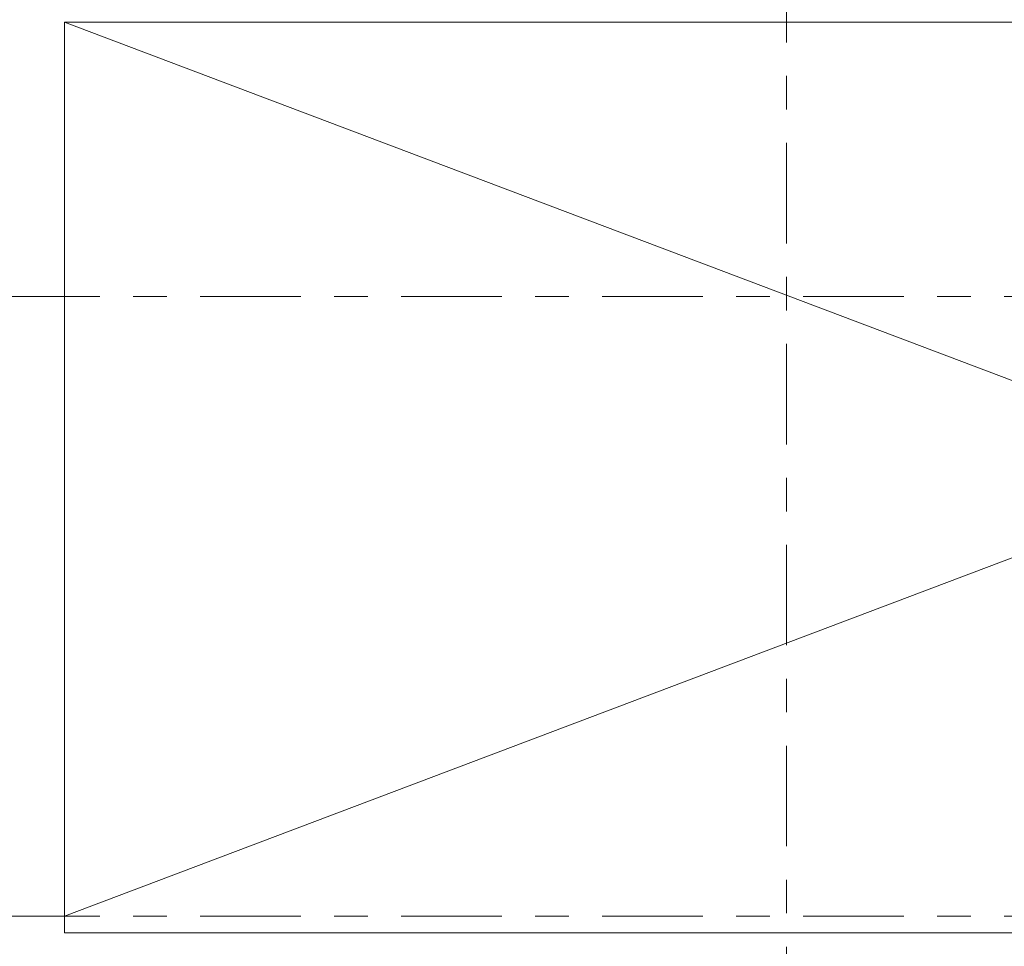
# Model space of a CAD drawing. Header units: millimetres. Extents: x -931 to -90, y -1411 to -817.
# Tile 25 of 63: x -682 to -652, y -1223 to -1196. Entities that reach past the tile are written whole.
import ezdxf

# ---------------------------------------------------------------- set-up
doc = ezdxf.new("R2010")
doc.units = ezdxf.units.MM
for name, pattern in [('XKITLINE00', [0]), ('XKITLINE01', [4, 1, -1, 1, -1]), ('XKITLINE03', [6, 3, -1, 1, -1])]:
    doc.linetypes.add(name, pattern=pattern)
for name, color, linetype, lineweight in [('Grafisch object', 3, 'Continuous', 0), ('Onderdeel', 2, 'Continuous', 0), ('Stramien', 4, 'Continuous', 0)]:
    doc.layers.add(name, color=color, linetype=linetype, lineweight=lineweight)

msp = doc.modelspace()

# ---------------------------------------------------------------- linework, layer by layer
at = {"layer": 'Grafisch object', "linetype": 'XKITLINE00', "lineweight": 0}
for p, q in [((-609.937, -1195.577), (-680.489, -1222.277)), ((-680.489, -1195.577), (-609.937, -1222.277))]:
    msp.add_line(p, q, dxfattribs=at)
at = {"layer": 'Onderdeel', "linetype": 'XKITLINE00', "lineweight": 0}
for p, q in [((-609.937, -1195.577), (-680.489, -1195.577)), ((-680.489, -1222.777), (-680.489, -1195.577)), ((-609.937, -1222.777), (-680.489, -1222.777))]:
    msp.add_line(p, q, dxfattribs=at)
at = {"layer": 'Onderdeel', "linetype": 'XKITLINE01', "lineweight": 0}
msp.add_line((-680.489, -1195.577), (-680.489, -1222.777), dxfattribs=at)
at = {"layer": 'Stramien', "linetype": 'XKITLINE03', "lineweight": 0}
for p, q in [((-658.934, -1364.189), (-658.934, -1157.777)), ((-904.434, -1203.777), (-469.434, -1203.777)), ((-904.434, -1222.277), (-469.434, -1222.277))]:
    msp.add_line(p, q, dxfattribs=at)

doc.saveas('drawing.dxf')
